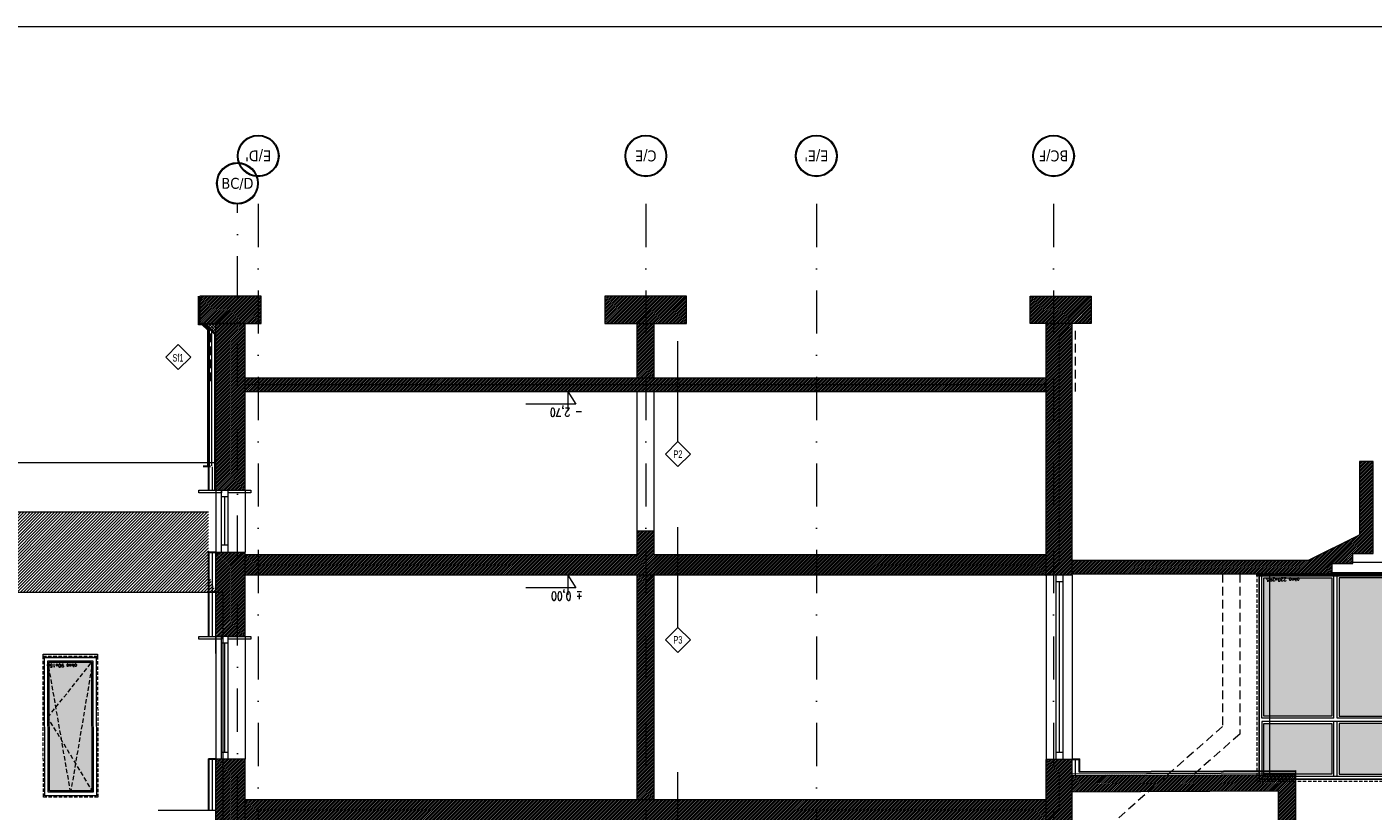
# Model space of a CAD drawing. Header units: millimetres. Extents: x -82287 to 177822, y -399756 to 0.
# Tile 217 of 228: x 60565 to 62543, y -204072 to -202920. Entities that reach past the tile are written whole.
import ezdxf
from ezdxf.enums import TextEntityAlignment as Align

# ---------------------------------------------------------------- set-up
doc = ezdxf.new("R2010")
doc.units = ezdxf.units.MM
doc.header["$MEASUREMENT"] = 0
for name, pattern in [('SUŁOSZOWA - PB 21 03$0$CACHE', [9.525, 6.35, -3.175]), ('SUŁOSZOWA - PB 21 03$0$CARKOVANA', [7.5, 5, -2.5]), ('SUŁOSZOWA - PB 21 03$0$DASHDOT', [25.4, 12.7, -6.35, 0, -6.35]), ('SUŁOSZOWA - PB 21 03$0$HIDDEN', [9.525, 6.35, -3.175])]:
    doc.linetypes.add(name, pattern=pattern)
doc.layers.add('FL_XREF', color=252, linetype='Continuous')
for name, color, linetype, lineweight in [('SUŁOSZOWA - PB 21 03$0$! opisy okien elewacja', 251, 'Continuous', 0), ('SUŁOSZOWA - PB 21 03$0$!! 0_ Istn-okna', 251, 'Continuous', 0), ('SUŁOSZOWA - PB 21 03$0$!! 0_ Istn-sciany', 251, 'Continuous', 0), ('SUŁOSZOWA - PB 21 03$0$!! 0_ Istn-widok', 251, 'Continuous', 0), ('SUŁOSZOWA - PB 21 03$0$!! 0_ Opis', 251, 'Continuous', 0), ('SUŁOSZOWA - PB 21 03$0$!! 0_ WIDOK ELEWACJA', 251, 'Continuous', 0), ('SUŁOSZOWA - PB 21 03$0$!! 0_Istn-cienka', 251, 'Continuous', 0), ('SUŁOSZOWA - PB 21 03$0$!! 0_Opis_pom', 251, 'Continuous', 0), ('SUŁOSZOWA - PB 21 03$0$!! 1  WYDZIELENIE PPOŻ', 251, 'Continuous', 0), ('SUŁOSZOWA - PB 21 03$0$!! 1_ tynk zewn  - nowy', 251, 'Continuous', 0), ('SUŁOSZOWA - PB 21 03$0$!! 1_ widok', 251, 'Continuous', 0), ('SUŁOSZOWA - PB 21 03$0$!! 1_Hatch dach', 251, 'Continuous', 0), ('SUŁOSZOWA - PB 21 03$0$!! 1_OPIS POM NOWE', 251, 'Continuous', 0), ('SUŁOSZOWA - PB 21 03$0$!! 2 _linia hydroizol', 251, 'Continuous', 0), ('SUŁOSZOWA - PB 21 03$0$!! 2_ NOWE UWARSTWIENIE', 251, 'Continuous', 0), ('SUŁOSZOWA - PB 21 03$0$!! 2_ remont Ocieplenie', 251, 'SUŁOSZOWA - PB 21 03$0$ZIGZAG', 0), ('SUŁOSZOWA - PB 21 03$0$!! 2_ELEWACJA COKÓŁ', 251, 'Continuous', 0), ('SUŁOSZOWA - PB 21 03$0$!! 2_Hatch dach', 251, 'Continuous', 0), ('SUŁOSZOWA - PB 21 03$0$!! 2_hatch istniejące', 251, 'Continuous', 0), ('SUŁOSZOWA - PB 21 03$0$!! 2_LEGENDA', 251, 'Continuous', 0), ('SUŁOSZOWA - PB 21 03$0$0-osie-liniA', 251, 'SUŁOSZOWA - PB 21 03$0$DASHDOT', 0), ('SUŁOSZOWA - PB 21 03$0$0-osie-tx', 251, 'Continuous', 0), ('SUŁOSZOWA - PB 21 03$0$0-rzedne-blok', 251, 'Continuous', 0), ('SUŁOSZOWA - PB 21 03$0$Hatch', 251, 'Continuous', 0), ('SUŁOSZOWA - PB 21 03$0$Istn-okna', 251, 'Continuous', 0)]:
    doc.layers.add(name, color=color, linetype=linetype, lineweight=lineweight)
doc.layers.add('SUŁOSZOWA - PB 21 03$0$!! 0_ramki', color=251, linetype='Continuous', lineweight=0, plot=False)
doc.layers.add('SUŁOSZOWA - PB 21 03$0$- zakres kosztorysu na remont sali gimnastycznej', color=251, linetype='Continuous', lineweight=0, plot=False)
doc.styles.add('SUŁOSZOWA - PB 21 03$0$ARIAL', font='tahoma.ttf')
doc.styles.add('SUŁOSZOWA - PB 21 03$0$ARIAL TEEN', font='arial.ttf')
doc.styles.add('SUŁOSZOWA - PB 21 03$0$DEUTSCH', font='SIMPLEX8')
doc.styles.add('SUŁOSZOWA - PB 21 03$0$TAHOMA', font='tahoma.ttf')
doc.styles.add('SUŁOSZOWA - PB 21 03$0$TXT', font='simplex.shx')
doc.linetypes.add('SUŁOSZOWA - PB 21 03$0$ZIGZAG', pattern='A,0.00254,-5.08,[131,ltypeshp.shx,S=5.08,R=0,X=-5.08,Y=0],-10.16,[131,ltypeshp.shx,S=5.08,R=180,X=5.08,Y=0],-5.08', length=20.32254)
pattern_1 = [(225, (57913.864, -203778.1074), (1.3470384, -1.3470384), [])]

# ---------------------------------------------------------------- blocks, each defined once
blk = doc.blocks.new('*U116')
h = blk.add_hatch(color=256)
edge = h.paths.add_edge_path()
edge.add_arc((0, 0), 30.6, 0, 360)
edge = h.paths.add_edge_path(flags=17)
edge.add_arc((0, 0), 29.4, 0, 360)
for radius in [30.6, 29.4]:
    blk.add_circle((0, 0), radius)
at = {"style": 'SUŁOSZOWA - PB 21 03$0$TAHOMA', "flags": 8}
blk.add_attdef('ANSICHTSNUMMER', text='', height=16, dxfattribs=at).set_placement((0, 0), align=Align.MIDDLE_CENTER)
blk = doc.blocks.new('SUŁOSZOWA - PB 21 03$0$BLOK OSIE DE')
at = {"layer": 'SUŁOSZOWA - PB 21 03$0$0-osie-liniA', "ltscale": 5}
for points in [[(60812.1, -212967.1), (60812.1, -211174.5)], [(60842.6, -211174.5), (60842.6, -212967.1)], [(61412.1, -211174.5), (61412.1, -212967.1)], [(61662.6, -211174.5), (61662.6, -212967.1)], [(62011.1, -211174.5), (62011.1, -212967.1)]]:
    blk.add_lwpolyline(points, dxfattribs=at)
at = {"layer": 'SUŁOSZOWA - PB 21 03$0$0-osie-tx'}
ref = blk.add_blockref('*U116', (60842.6, -211104), dxfattribs=at)
ref.add_attrib('ANSICHTSNUMMER', "E/D'", dxfattribs={"layer": '0', "height": 16, "rotation": 180, "style": 'SUŁOSZOWA - PB 21 03$0$TAHOMA', "flags": 8}).set_placement((60842.6, -211104), align=Align.MIDDLE_CENTER)
ref = blk.add_blockref('*U116', (61412.1, -211104), dxfattribs=at)
ref.add_attrib('ANSICHTSNUMMER', 'C/E', dxfattribs={"layer": '0', "height": 16, "rotation": 180, "style": 'SUŁOSZOWA - PB 21 03$0$TAHOMA', "flags": 8}).set_placement((61412.1, -211104), align=Align.MIDDLE_CENTER)
ref = blk.add_blockref('*U116', (61662.6, -211104), dxfattribs=at)
ref.add_attrib('ANSICHTSNUMMER', "E/E'", dxfattribs={"layer": '0', "height": 16, "rotation": 180, "style": 'SUŁOSZOWA - PB 21 03$0$TAHOMA', "flags": 8}).set_placement((61662.6, -211104), align=Align.MIDDLE_CENTER)
ref = blk.add_blockref('*U116', (62011.1, -211104), dxfattribs=at)
ref.add_attrib('ANSICHTSNUMMER', 'BC/F', dxfattribs={"layer": '0', "height": 16, "rotation": 180, "style": 'SUŁOSZOWA - PB 21 03$0$TAHOMA', "flags": 8}).set_placement((62011.1, -211104), align=Align.MIDDLE_CENTER)
ref = blk.add_blockref('*U116', (60812.1, -211144.3), dxfattribs=dict(at, rotation=180))
ref.add_attrib('ANSICHTSNUMMER', 'BC/D', dxfattribs={"layer": '0', "height": 16, "style": 'SUŁOSZOWA - PB 21 03$0$TAHOMA', "flags": 8}).set_placement((60812.1, -211144.3), align=Align.MIDDLE_CENTER)
blk = doc.blocks.new('SUŁOSZOWA - PB 21 03$0$okno 80x205')
at = {"layer": 'SUŁOSZOWA - PB 21 03$0$Hatch', "true_color": 0x575757}
h = blk.add_hatch(dxfattribs=at)
h.set_pattern_fill('DOTS', color=251)
h.set_pattern_definition([(0, (42015.5443, -214571.7308), (0.79375, 1.5875), [0, -1.5875])])
h.paths.add_polyline_path([(51656.4, -203161.6), (51718.4, -203161.6), (51718.9, -203350.6), (51656.9, -203350.6)])
at = {"layer": 'SUŁOSZOWA - PB 21 03$0$Hatch', "color": 251, "linetype": 'SUŁOSZOWA - PB 21 03$0$CACHE', "true_color": 0x575757}
for points in [[(51654.4, -203159.6), (51720.9, -203269.6), (51654.9, -203352.6)], [(51654.9, -203352.6), (51687.4, -203159.6), (51720.9, -203352.6)]]:
    blk.add_lwpolyline(points, dxfattribs=at)
at = {"layer": 'SUŁOSZOWA - PB 21 03$0$Istn-okna', "linetype": 'SUŁOSZOWA - PB 21 03$0$CARKOVANA', "lineweight": 5}
blk.add_lwpolyline([(51647.4, -203152.6), (51727.4, -203152.6), (51727.9, -203359.6), (51647.9, -203359.6)], close=True, dxfattribs=at)
at = {"layer": 'SUŁOSZOWA - PB 21 03$0$Istn-okna'}
for points in [[(51649.4, -203154.6), (51725.4, -203154.6), (51725.9, -203357.6), (51649.9, -203357.6)], [(51654.4, -203159.6), (51720.4, -203159.6), (51720.9, -203352.6), (51654.9, -203352.6)], [(51656.4, -203161.6), (51718.4, -203161.6), (51718.9, -203350.6), (51656.9, -203350.6)], [(51647.9, -203357.6), (51727.9, -203357.6), (51727.9, -203362.6), (51647.9, -203362.6)]]:
    blk.add_lwpolyline(points, close=True, dxfattribs=at)
at = {"insert": (51677.9, -203343.2), "char_height": 5, "attachment_point": 1, "style": 'SUŁOSZOWA - PB 21 03$0$TXT'}
blk.add_mtext_dynamic_manual_height_columns('okno 90x165', width=52.63, gutter_width=75, heights=[0], dxfattribs=at)
blk = doc.blocks.new('SUŁOSZOWA - PB 21 03$0$D_kota')
for p, q in [((8.7, 0), (8.7, 23)), ((-0.8, 15), (8.7, 15)), ((8.7, 0), (-0.8, 15))]:
    blk.add_line(p, q)
blk.add_lwpolyline([(-0.8, 15), (57.9, 15)])
at = {"style": 'SUŁOSZOWA - PB 21 03$0$DEUTSCH', "width": 0.8}
blk.add_attdef('POZ.ARCH', (7.3, 19.7), '', height=10, dxfattribs=at)
blk = doc.blocks.new('SUŁOSZOWA - PB 21 03$0$OKNODRZWI 220X295')
at = {"layer": 'SUŁOSZOWA - PB 21 03$0$!! 1_Hatch dach', "true_color": 0x575757}
h = blk.add_hatch(dxfattribs=at)
h.set_pattern_fill('DOTS', color=251, angle=360)
h.set_pattern_definition([(0, (0, 1691.0442), (0.79375, 1.5875), [0, -1.5875])])
h.paths.add_polyline_path([(75142.4, -202346.5), (75047.4, -202346.5), (75047.4, -202549.5), (75142.4, -202549.5)])
h.paths.add_polyline_path([(75253.4, -202346.5), (75153.4, -202346.5), (75153.4, -202549.5), (75253.4, -202549.5)])
h.paths.add_polyline_path([(75253.4, -202261), (75153.4, -202261), (75153.4, -202335.5), (75253.4, -202335.5)])
h.paths.add_polyline_path([(75142.4, -202261), (75047.4, -202261), (75047.4, -202335.5), (75142.4, -202335.5)])
h.paths.add_polyline_path([(75199.5, -202335.7), (75199.6, -202335.6), (75199.5, -202335.3)])
h = blk.add_hatch(dxfattribs=at)
h.set_pattern_fill('ANSI31', color=251, scale=0.05, angle=360)
h.set_pattern_definition([(45, (26489.86939, 35020.72664), (-0.11225320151, 0.11225320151), [])])
h.paths.add_polyline_path([(75037.4, -202552.5), (75263.4, -202552.5), (75263.4, -202555.5), (75037.4, -202555.5)])
blk.add_lwpolyline([(75260.4, -202254), (75040.4, -202254), (75040.4, -202552.5), (75260.4, -202552.5)], close=True)
at = {"layer": 'SUŁOSZOWA - PB 21 03$0$! opisy okien elewacja'}
for p in [(75040.4, -202499.5), (75040.4, -202548), (75040.4, -202552.5), (75246.4, -202552.5)]:
    blk.add_point(p, dxfattribs=at)
at = {"layer": 'SUŁOSZOWA - PB 21 03$0$!! 0_ Istn-okna', "linetype": 'SUŁOSZOWA - PB 21 03$0$CARKOVANA', "lineweight": 5}
blk.add_lwpolyline([(75037.4, -202555.5), (75263.4, -202555.5), (75263.4, -202251), (75037.4, -202251)], close=True, dxfattribs=at)
at = {"layer": 'SUŁOSZOWA - PB 21 03$0$!! 0_ Istn-okna'}
for points in [[(75040.4, -202552.5), (75260.4, -202552.5), (75260.4, -202254), (75040.4, -202254)], [(75044.4, -202338.5), (75256.4, -202338.5), (75256.4, -202258), (75044.4, -202258)], [(75142.4, -202261), (75047.4, -202261), (75047.4, -202335.5), (75142.4, -202335.5)], [(75153.4, -202261), (75253.4, -202261), (75253.4, -202335.5), (75153.4, -202335.5)], [(75142.4, -202346.5), (75047.4, -202346.5), (75047.4, -202549.5), (75142.4, -202549.5)], [(75153.4, -202346.5), (75253.4, -202346.5), (75253.4, -202549.5), (75153.4, -202549.5)], [(75037.4, -202552.5), (75263.4, -202552.5), (75263.4, -202555.5), (75037.4, -202555.5)]]:
    blk.add_lwpolyline(points, close=True, dxfattribs=at)
for points in [[(75145.4, -202258), (75145.4, -202338.5)], [(75150.4, -202258), (75150.4, -202338.5)], [(75044.4, -202338.5), (75145.4, -202338.5)], [(75150.4, -202338.5), (75256.4, -202338.5)], [(75044.4, -202343.5), (75145.4, -202343.5)], [(75044.4, -202343.5), (75044.4, -202552.5)], [(75145.4, -202343.5), (75145.4, -202552.5)], [(75150.4, -202343.5), (75256.4, -202343.5)], [(75150.4, -202343.5), (75150.4, -202552.5)], [(75256.4, -202343.5), (75256.4, -202552.5)]]:
    blk.add_lwpolyline(points, dxfattribs=at)
at = {"insert": (75200.8, -202544.5), "char_height": 5, "attachment_point": 1, "style": 'SUŁOSZOWA - PB 21 03$0$TXT'}
blk.add_mtext_dynamic_manual_height_columns('okno 220x295', width=87.931, gutter_width=75, heights=[0], dxfattribs=at)
blk = doc.blocks.new('SUŁOSZOWA - PB 21 03')
at = {"layer": 'SUŁOSZOWA - PB 21 03$0$!! 2_ remont Ocieplenie', "linetype": 'ByBlock', "ltscale": 0.55}
h = blk.add_hatch(dxfattribs=at)
h.set_pattern_fill('ANSI37', color=256, angle=-90)
h.set_pattern_definition([(315, (260351.1557, -146402.8592), (2.24506403, 2.24506403), []), (45, (260351.1557, -146402.8592), (-2.24506403, 2.24506403), [])])
h.paths.add_polyline_path([(60765.56735, -203408.10743), (60780.56735, -203408.10743), (60780.56735, -203423.10743)])
at = {"layer": 'SUŁOSZOWA - PB 21 03$0$!! 2_ELEWACJA COKÓŁ'}
h = blk.add_hatch(dxfattribs=at)
h.set_pattern_fill('ANSI31', color=250)
h.set_pattern_definition([(45, (8823.856, -25), (-2.24506403, 2.24506403), [])])
h.paths.add_polyline_path([(60769.56735, -203778.10743), (60769.56735, -203685.63192), (60434.56735, -203685.63192), (60434.56735, -203803.10743), (60780.56735, -203803.10743)])
at = {"layer": 'SUŁOSZOWA - PB 21 03$0$!! 2_Hatch dach'}
h = blk.add_hatch(dxfattribs=at)
h.set_pattern_fill('ANGLE', color=256)
h.set_pattern_definition([(180, (57913.864, -203778.1074), (-9e-16, -6.985), [5.08, -1.905]), (270, (57913.864, -203778.1074), (6.985, -1e-15), [5.08, -1.905])])
h.paths.add_polyline_path([(61424.56735, -203778.10743), (62000.06735, -203778.10743), (62000.06735, -203748.10743), (61424.56735, -203748.10743)])
at = {"layer": 'SUŁOSZOWA - PB 21 03$0$!! 2_hatch istniejące'}
h = blk.add_hatch(dxfattribs=at)
h.set_pattern_fill('ANSI31', color=256, scale=0.6)
h.set_pattern_definition(pattern_1)
h.paths.add_polyline_path([(60757.06735, -203408.10743), (60847.06735, -203408.10743), (60847.06735, -203368.10743), (60757.06735, -203368.10743)])
h.paths.add_polyline_path([(60780.56735, -203653.10743), (60823.56735, -203653.10743), (60823.56735, -203408.10743), (60780.56735, -203408.10743)])
h = blk.add_hatch(dxfattribs=at)
h.set_pattern_fill('ANSI31', color=256, scale=0.6)
h.set_pattern_definition(pattern_1)
h.paths.add_polyline_path([(61352.06735, -203408.10743), (61472.06735, -203408.10743), (61472.06735, -203368.10743), (61352.06735, -203368.10743)])
h.paths.add_polyline_path([(61399.56735, -203488.10743), (61424.56735, -203488.10743), (61424.56735, -203408.10743), (61399.56735, -203408.10743)])
h = blk.add_hatch(dxfattribs=at)
h.set_pattern_fill('ANSI31', color=256, scale=0.6)
h.set_pattern_definition(pattern_1)
h.paths.add_polyline_path([(62000.06735, -203778.10743), (62038.56735, -203778.10743), (62038.56735, -203408.10743), (62000.06735, -203408.10743)])
h.paths.add_polyline_path([(61976.56735, -203408.10743), (62066.56735, -203408.10743), (62066.56735, -203368.10743), (61976.56735, -203368.10743)])
h = blk.add_hatch(dxfattribs=at)
h.set_pattern_fill('ANSI31', color=256, scale=0.6)
h.set_pattern_definition(pattern_1)
h.paths.add_polyline_path([(60823.56735, -203508.10743), (62000.06735, -203508.10743), (62000.06735, -203488.10743), (60823.56735, -203488.10743)])
h = blk.add_hatch(dxfattribs=at)
h.set_pattern_fill('ANSI31', color=256, scale=0.6)
h.set_pattern_definition(pattern_1)
h.paths.add_polyline_path([(62038.56735, -203776.10743), (62420.56735, -203776.10743), (62420.56735, -203761.10743), (62450.56735, -203761.10743), (62450.56735, -203746.10743), (62480.56735, -203746.10743), (62480.56735, -203731.10743), (62480.56735, -203611.10743), (62460.56735, -203611.10743), (62460.56735, -203718.74675), (62385.84599, -203756.10743), (62038.56735, -203756.10743)])
h = blk.add_hatch(dxfattribs=at)
h.set_pattern_fill('ANSI31', color=256, scale=0.6)
h.set_pattern_definition(pattern_1)
h.paths.add_polyline_path([(60823.56735, -203778.10743), (62000.06735, -203778.10743), (62000.06735, -203748.10743), (61424.56735, -203748.10743), (61424.56735, -203713.10743), (61399.56735, -203713.10743), (61399.56735, -203748.10743), (60823.56735, -203748.10743)])
h = blk.add_hatch(dxfattribs=at)
h.set_pattern_fill('ANSI31', color=256, scale=0.6)
h.set_pattern_definition(pattern_1)
h.paths.add_polyline_path([(60780.56735, -203868.10743), (60823.56735, -203868.10743), (60823.56735, -203744.10743), (60780.56735, -203744.10743)])
h = blk.add_hatch(dxfattribs=at)
h.set_pattern_fill('ANSI31', color=256, scale=0.6)
h.set_pattern_definition(pattern_1)
h.paths.add_polyline_path([(61399.56735, -204108.10743), (61424.56735, -204108.10743), (61424.56735, -203778.10743), (61399.56735, -203778.10743)])
h = blk.add_hatch(dxfattribs=at)
h.set_pattern_fill('ANSI31', color=256, scale=0.6)
h.set_pattern_definition(pattern_1)
h.paths.add_polyline_path([(60780.56735, -204214.07238), (60805.0219, -204235.59238), (60805.0219, -204198.10495), (60823.56735, -204198.10495), (60823.56735, -204048.48464), (60780.56735, -204048.48464)])
h = blk.add_hatch(dxfattribs=at)
h.set_pattern_fill('ANSI31', color=256, scale=0.6)
h.set_pattern_definition(pattern_1)
h.paths.add_polyline_path([(62000.06735, -204138.60743), (62038.56735, -204138.60743), (62038.56735, -204049.10743), (62000.06735, -204049.10743)])
h = blk.add_hatch(dxfattribs=at)
h.set_pattern_fill('ANSI31', color=256, scale=0.6)
h.set_pattern_definition(pattern_1)
h.paths.add_polyline_path([(62038.56735, -204096.43337), (62341.44246, -204095.20918), (62341.56735, -204148.60743), (62366.56735, -204148.60743), (62366.56735, -204071.10743), (62038.56735, -204072.43317)])
h = blk.add_hatch(dxfattribs=at)
h.set_pattern_fill('ANSI31', color=256, scale=0.6)
h.set_pattern_definition(pattern_1)
h.paths.add_polyline_path([(60823.56735, -204138.10743), (62000.06735, -204138.10743), (62000.06735, -204108.10743), (60823.56735, -204108.10743)])
at = {"layer": 'SUŁOSZOWA - PB 21 03$0$!! 0_ Istn-okna'}
for points in [[(60755.4202, -203653.10743), (60788.56735, -203653.10743), (60788.56735, -203657.02266), (60755.4202, -203657.02266)], [(60798.56735, -203653.10743), (60831.7145, -203653.10743), (60831.7145, -203657.02266), (60798.56735, -203657.02266)], [(60755.4202, -203868.10743), (60788.56735, -203868.10743), (60788.56735, -203872.02266), (60755.4202, -203872.02266)], [(60798.56735, -203868.10743), (60831.7145, -203868.10743), (60831.7145, -203872.02266), (60798.56735, -203872.02266)]]:
    blk.add_lwpolyline(points, close=True, dxfattribs=at)
for points in [[(60788.56735, -203744.10743), (60788.56735, -203653.10743)], [(60798.56735, -203663.10743), (60788.56735, -203663.10743)], [(60793.56735, -203734.10743), (60793.56735, -203663.10743)], [(60798.56735, -203744.10743), (60798.56735, -203653.10743)], [(60798.56735, -203734.10743), (60788.56735, -203734.10743)], [(62015.06735, -204048.60743), (62015.06735, -203778.10743)], [(62025.06735, -204048.60743), (62025.06735, -203778.10743)], [(62025.06735, -203788.10743), (62015.06735, -203788.10743)], [(62020.06735, -204038.60743), (62020.06735, -203788.10743)], [(60788.56735, -204048.48464), (60788.56735, -203868.10743)], [(60798.56735, -203878.10743), (60788.56735, -203878.10743)], [(60793.56735, -204038.48464), (60793.56735, -203878.10743)], [(60798.56735, -204048.48464), (60798.56735, -203868.10743)], [(60798.56735, -204038.48464), (60788.56735, -204038.48464)], [(62025.06735, -204038.60743), (62015.06735, -204038.60743)]]:
    blk.add_lwpolyline(points, dxfattribs=at)
at = {"layer": 'SUŁOSZOWA - PB 21 03$0$!! 0_ Istn-sciany'}
for points in [[(60757.06735, -203408.10743), (60847.06735, -203408.10743), (60847.06735, -203368.10743), (60757.06735, -203368.10743)], [(61352.06735, -203408.10743), (61472.06735, -203408.10743), (61472.06735, -203368.10743), (61352.06735, -203368.10743)], [(62066.56735, -203408.10743), (61976.56735, -203408.10743), (61976.56735, -203368.10743), (62066.56735, -203368.10743)]]:
    blk.add_lwpolyline(points, close=True, dxfattribs=at)
for points in [[(60780.56735, -203653.10743), (60780.56735, -203408.10743)], [(60823.56735, -203408.10743), (60780.56735, -203408.10743)], [(60823.56735, -203653.10743), (60823.56735, -203408.10743)], [(61399.56735, -203408.10743), (61424.56735, -203408.10743)], [(61399.56735, -203488.10743), (61399.56735, -203408.10743)], [(61424.56735, -203488.10743), (61424.56735, -203408.10743)], [(62000.06735, -203778.10743), (62000.06735, -203408.10743)], [(62038.56735, -203778.10743), (62038.56735, -203408.10743)], [(60823.56735, -203488.10743), (62000.06735, -203488.10743)], [(60823.56735, -203508.10743), (62000.06735, -203508.10743)], [(60780.56735, -203613.10743), (60262.95518, -203613.10743)], [(62480.56735, -203731.10743), (62480.56735, -203611.10743), (62460.56735, -203611.10743), (62460.56735, -203718.74675)], [(60780.56735, -203653.10743), (60823.56735, -203653.10743)], [(61399.56735, -203713.10743), (61424.56735, -203713.10743)], [(61399.56735, -203748.10743), (61399.56735, -203713.10743)], [(61424.56735, -203748.10743), (61424.56735, -203713.10743)], [(62385.84599, -203756.10743), (62460.56735, -203718.74675)], [(60780.56735, -203744.10743), (60823.56735, -203744.10743)], [(60780.56735, -203868.10743), (60780.56735, -203744.10743)], [(60823.56735, -203868.10743), (60823.56735, -203744.10743)], [(62420.56735, -203776.10743), (62420.56735, -203761.10743), (62450.56735, -203761.10743), (62450.56735, -203746.10743), (62480.56735, -203746.10743), (62480.56735, -203731.10743)], [(61399.56735, -203748.10743), (60823.56735, -203748.10743)], [(62000.06735, -203748.10743), (61424.56735, -203748.10743)], [(62038.56735, -203756.10743), (62385.84599, -203756.10743)], [(62000.06735, -203778.10743), (60823.56735, -203778.10743)], [(61399.56735, -204108.10743), (61399.56735, -203778.10743)], [(61424.56735, -204108.10743), (61424.56735, -203778.10743)], [(62038.56735, -203778.10743), (62000.06735, -203778.10743)], [(62038.56735, -203776.10743), (62420.56735, -203776.10743)], [(60823.56735, -203868.10743), (60780.56735, -203868.10743)], [(60823.56735, -204048.48464), (60780.56735, -204048.48464)], [(60780.56735, -204214.07238), (60780.56735, -204049.10743)], [(60780.56735, -204214.07238), (60780.56735, -204049.10743)], [(60780.56735, -204214.07238), (60780.56735, -204049.10743)], [(60823.56735, -204198.10495), (60823.56735, -204049.10743)], [(62038.56735, -204049.10743), (62000.06735, -204049.10743)], [(62000.06735, -204138.60743), (62000.06735, -204049.10743)], [(62038.56735, -204138.60743), (62038.56735, -204049.10743)], [(62038.56735, -204072.43317), (62366.56735, -204071.10743)], [(62366.56735, -204071.10743), (62366.56735, -204148.60743), (62354.56735, -204148.60743)], [(62038.56735, -204096.43337), (62341.44246, -204095.20918)], [(62366.56735, -204148.60743), (62341.56735, -204148.60743), (62341.44246, -204095.20918)], [(62366.56735, -204083.10753), (62366.61585, -204083.10734)], [(62366.56735, -204091.10764), (62366.65754, -204091.10723)], [(62000.06735, -204108.10743), (60824.56735, -204108.10743)]]:
    blk.add_lwpolyline(points, dxfattribs=at)
at = {"layer": 'SUŁOSZOWA - PB 21 03$0$!! 0_ Istn-widok'}
for points in [[(61399.56735, -203713.10743), (61399.56735, -203508.10743)], [(61424.56735, -203713.10743), (61424.56735, -203508.10743)], [(60780.56735, -203653.10743), (60780.56735, -203744.10743)], [(60823.56735, -203653.10743), (60823.56735, -203744.10743)], [(62000.06735, -203778.10743), (62000.06735, -204049.10743)], [(62038.56735, -203778.10743), (62038.56735, -204048.10743)], [(62328.56735, -203776.10743), (62328.56735, -204071.26103)], [(60780.56735, -203868.10743), (60780.56735, -204048.48464)], [(60823.56735, -203868.10743), (60823.56735, -204048.48464)], [(60780.56735, -204123.75954), (60695.56735, -204123.75954)]]:
    blk.add_lwpolyline(points, dxfattribs=at)
at = {"layer": 'SUŁOSZOWA - PB 21 03$0$!! 0_ Opis'}
for p, q in [((61459.23946, -203581.85743), (61459.23946, -203434.35743)), ((61459.23946, -203854.88016), (61459.23946, -203707.38016)), ((61459.23946, -204214.88016), (61459.23946, -204067.38016))]:
    blk.add_line(p, q, dxfattribs=at)
for points in [[(60743.43667, -203457.5988), (60725.05189, -203475.98358), (60706.66711, -203457.5988), (60725.05189, -203439.21402)], [(61459.23946, -203581.85743), (61477.62424, -203600.24221), (61459.23946, -203618.62699), (61440.85468, -203600.24221)], [(61459.23946, -203854.88016), (61477.62424, -203873.26494), (61459.23946, -203891.64972), (61440.85468, -203873.26494)]]:
    blk.add_lwpolyline(points, close=True, dxfattribs=at)
at = {"layer": 'SUŁOSZOWA - PB 21 03$0$!! 0_ WIDOK ELEWACJA'}
for points in [[(60434.56735, -203803.10743), (60790.56735, -203803.10743)], [(60790.56735, -203803.10743), (60790.56735, -205115.39)], [(60780.56735, -203893.10743), (60780.56735, -203868.10743)]]:
    blk.add_lwpolyline(points, dxfattribs=at)
at = {"layer": 'SUŁOSZOWA - PB 21 03$0$!! 0_Istn-cienka', "linetype": 'SUŁOSZOWA - PB 21 03$0$HIDDEN', "ltscale": 2}
for points in [[(60772.56735, -203493.10743), (60772.56735, -203418.10743)], [(62043.56735, -203508.10743), (62043.56735, -203418.10743)], [(62259.56735, -203776.10743), (62259.56735, -204000.32578), (62072.56735, -204164.88578)], [(62284.56735, -203776.10743), (62284.56735, -204011.62743), (62216.28619, -204071.71485)]]:
    blk.add_lwpolyline(points, dxfattribs=at)
at = {"layer": 'SUŁOSZOWA - PB 21 03$0$!! 0_ramki'}
blk.add_lwpolyline([(57423.43585, -205278.37862), (64626.72452, -205278.37862), (64599.09384, -202972.5386), (57395.80517, -202972.5386)], close=True, dxfattribs=at)
at = {"layer": 'SUŁOSZOWA - PB 21 03$0$!! 1  WYDZIELENIE PPOŻ'}
for points in [[(62420.56735, -203774.10743), (62610.06735, -203774.10743), (62610.06735, -203729.10743)], [(62450.56735, -203759.10743), (62610.06735, -203759.10743)]]:
    blk.add_lwpolyline(points, dxfattribs=at)
at = {"layer": 'SUŁOSZOWA - PB 21 03$0$!! 1_ tynk zewn  - nowy'}
for points in [[(60772.56735, -203618.10743), (60761.56735, -203618.10743)], [(60772.56735, -203619.10743), (60761.56735, -203619.10743)], [(60769.56735, -203653.10743), (60769.56735, -203618.10743)], [(60770.56735, -203653.10743), (60770.56735, -203618.10743)], [(60769.56735, -203868.10743), (60769.56735, -203744.10743)], [(60780.56735, -203744.10743), (60769.56735, -203744.10743)], [(60780.56735, -203745.10743), (60769.56735, -203745.10743)], [(60770.56735, -203868.10743), (60770.56735, -203744.10743)], [(60769.56735, -204123.75954), (60769.56735, -204048.10743)], [(60780.56735, -204048.10743), (60769.56735, -204048.10743)], [(60780.56735, -204049.10743), (60769.56735, -204049.10743)], [(60770.56735, -204123.75954), (60770.56735, -204048.10743)], [(62038.56735, -204048.10743), (62049.56735, -204048.10743)], [(62038.56735, -204049.10743), (62049.56735, -204049.10743)], [(62048.56735, -204067.39271), (62048.56735, -204048.10743)], [(62049.56735, -204066.38866), (62049.56735, -204048.10743)], [(62048.56735, -204066.3927), (62366.5431, -204065.10748)], [(62048.56735, -204067.39271), (62366.54714, -204066.10748)], [(62366.5431, -204065.10748), (62366.56735, -204071.10743)]]:
    blk.add_lwpolyline(points, dxfattribs=at)
at = {"layer": 'SUŁOSZOWA - PB 21 03$0$!! 1_ widok'}
blk.add_lwpolyline([(60769.56735, -203685.63192), (60434.56735, -203685.63192)], dxfattribs=at)
at = {"layer": 'SUŁOSZOWA - PB 21 03$0$!! 2 _linia hydroizol'}
for points in [[(60768.56735, -203617.60743), (60768.56735, -203418.1785), (60760.49628, -203410.10743), (60755.06735, -203410.10743), (60755.06735, -203368.10743)], [(60761.32471, -203408.10743), (60757.06735, -203408.10743), (60757.06735, -203368.10743)], [(60761.32471, -203408.10743), (60770.56735, -203417.35007), (60770.56735, -203617.60743)], [(60762.73892, -203408.10743), (60778.56735, -203423.93586), (60778.56735, -203653.10743)], [(60765.56735, -203408.10743), (60780.56735, -203423.10743)]]:
    blk.add_lwpolyline(points, dxfattribs=at)
at = {"layer": 'SUŁOSZOWA - PB 21 03$0$!! 2 _linia hydroizol', "linetype": 'SUŁOSZOWA - PB 21 03$0$CACHE', "const_width": 1.5}
for points in [[(60769.56735, -203617.60743), (60769.56735, -203417.76429), (60760.9105, -203409.10743), (60756.06735, -203409.10743), (60756.06735, -203368.10743)], [(60764.15314, -203408.10743), (60779.56735, -203423.52165), (60779.56735, -203653.22029)]]:
    blk.add_lwpolyline(points, dxfattribs=at)
at = {"layer": 'SUŁOSZOWA - PB 21 03$0$!! 2 _linia hydroizol', "const_width": 0.2}
blk.add_lwpolyline([(60778.06735, -203653.10743), (60778.06735, -203618.10743), (60768.06735, -203618.10743), (60768.06735, -203614.7158)], dxfattribs=at)
at = {"layer": 'SUŁOSZOWA - PB 21 03$0$!! 2_ NOWE UWARSTWIENIE'}
blk.add_lwpolyline([(60823.56735, -203498.10743), (62000.06735, -203498.10743)], dxfattribs=at)
at = {"layer": 'SUŁOSZOWA - PB 21 03$0$!! 2_ remont Ocieplenie', "linetype": 'SUŁOSZOWA - PB 21 03$0$ZIGZAG', "ltscale": 0.55}
blk.add_lwpolyline([(60774.06735, -203419.43586), (60774.06735, -203617.60743)], dxfattribs=at)
at = {"layer": 'SUŁOSZOWA - PB 21 03$0$!! 2_ remont Ocieplenie', "linetype": 'SUŁOSZOWA - PB 21 03$0$ZIGZAG', "ltscale": 0.75}
for points in [[(60775.56735, -203653.10743), (60775.56735, -203619.10743)], [(60775.56735, -203868.10743), (60775.56735, -203745.10743)], [(60775.56735, -204123.75954), (60775.56735, -204049.10743)], [(62043.56735, -204072.41296), (62043.56735, -204049.10743)]]:
    blk.add_lwpolyline(points, dxfattribs=at)
at = {"layer": 'SUŁOSZOWA - PB 21 03$0$!! 2_ remont Ocieplenie', "linetype": 'SUŁOSZOWA - PB 21 03$0$ZIGZAG', "ltscale": 0.35}
blk.add_lwpolyline([(62038.55724, -204069.93319), (62366.55724, -204068.60745)], dxfattribs=at)
at = {"layer": 'SUŁOSZOWA - PB 21 03$0$!! 2_LEGENDA'}
blk.add_lwpolyline([(60777.56735, -203653.10743), (60780.56735, -203653.10743)], dxfattribs=at)
at = {"layer": 'SUŁOSZOWA - PB 21 03$0$0-rzedne-blok'}
blk.add_line((61210.83923, -203508.10743), (61357.63479, -203508.10743), dxfattribs=at)
blk.add_lwpolyline([(61357.63479, -203778.10743), (61210.83923, -203778.10743)], dxfattribs=at)
blk.add_blockref('SUŁOSZOWA - PB 21 03$0$BLOK OSIE DE', (0, 7941.93976))
at = {"rotation": 180}
blk.add_blockref('SUŁOSZOWA - PB 21 03$0$OKNODRZWI 220X295', (137573.36955, -406331.64655), dxfattribs=at)
at = {"layer": 'SUŁOSZOWA - PB 21 03$0$- zakres kosztorysu na remont sali gimnastycznej', "rotation": 180}
blk.add_blockref('SUŁOSZOWA - PB 21 03$0$okno 80x205', (112254.46635, -407256.7198), dxfattribs=at)
at = {"layer": 'SUŁOSZOWA - PB 21 03$0$0-rzedne-blok'}
ref = blk.add_blockref('SUŁOSZOWA - PB 21 03$0$D_kota', (61308.31447, -203508.10743), dxfattribs=dict(at, xscale=1.250000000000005, yscale=1.250000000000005, zscale=1.250000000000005, rotation=180))
ref.add_attrib('POZ.ARCH', '- 2,70  ', (61319.13978, -203532.68738), dxfattribs={"layer": '0', "height": 12.5, "rotation": 180, "style": 'SUŁOSZOWA - PB 21 03$0$DEUTSCH', "width": 0.8})
ref = blk.add_blockref('SUŁOSZOWA - PB 21 03$0$D_kota', (61308.31447, -203778.10743), dxfattribs=dict(at, xscale=1.250000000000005, yscale=1.250000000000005, zscale=1.250000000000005, rotation=180))
ref.add_attrib('POZ.ARCH', '%%p 0,00  ', (61319.13978, -203802.68738), dxfattribs={"layer": '0', "height": 12.5, "rotation": 180, "style": 'SUŁOSZOWA - PB 21 03$0$DEUTSCH', "width": 0.8})
at = {"layer": 'SUŁOSZOWA - PB 21 03$0$!! 0_ Opis', "style": 'SUŁOSZOWA - PB 21 03$0$ARIAL TEEN', "width": 0.7}
for s, p in [('Sf1', (60724.7232, -203458.69949)), ('P2', (61459.23946, -203600.28723)), ('P3', (61459.23946, -203873.11487))]:
    blk.add_text(s, height=11, dxfattribs=at).set_placement(p, align=Align.MIDDLE_CENTER)
at = {"layer": 'SUŁOSZOWA - PB 21 03$0$!! 0_Opis_pom', "ltscale": 0.7, "style": 'SUŁOSZOWA - PB 21 03$0$ARIAL'}
for tag, p in [('B0,19', (52679.2094, -194257.55204)), ('B2,12', (73342.49259, -194413.89249)), ('B2,14', (73874.0461, -194402.0887)), ('B1,21', (60405.50261, -194427.18207)), ('A1,16', (59129.54925, -194448.08429)), ('B1/17', (59524.53699, -194450.37428)), ('B1,19', (59914.81903, -194448.15658)), ('1,22', (60947.33929, -194456.1144)), ('1,23', (61575.22173, -194450.37428)), ('B2,11', (73069.01144, -194438.89383)), ('B2,16', (75195.07765, -194441.83446)), ('B0,15', (51514.15008, -194461.8073)), ('A1,1', (58808.06672, -194460.94161)), ('B1,18', (59715.51745, -194473.87108)), ('B2,17', (75506.7465, -194471.3759)), ('B2,19.1', (76701.67035, -194466.03695)), ('B3,7', (87459.81312, -194465.07097)), ('B3,3', (88235.73906, -194465.79732)), ('B0,18', (52071.43815, -194478.40179)), ('B1,20', (60198.53687, -194490.17374)), ('B2,10', (72728.63362, -194489.37283)), ('B2,15', (74566.38885, -194487.81114)), ('B3,6', (86826.65132, -194483.15512)), ('B3,8', (90006.66539, -194478.47972)), ('A0,6', (49094.40602, -194505.72387)), ('A1,6', (58565.96262, -194514.50753)), ('A2,5', (72452.45009, -194505.90583)), ('B2,13', (73649.91716, -194500.01242)), ('A0,5', (49399.71914, -194533.19455)), ('A0,4', (49692.81919, -194517.93289)), ('A0,3', (49906.53818, -194524.03766)), ('B0,20', (53125.45224, -194527.8835)), ('B0,21', (53847.26622, -194535.08002)), ('B0,22', (54187.56644, -194519.04308)), ('B1,1', (61908.24378, -194515.48656)), ('B1,3', (62229.35503, -194604.49851)), ('B2,18', (75922.43604, -194612.23635)), ('B2,19', (77152.69039, -194617.53776)), ('A3,4', (85509.27934, -194642.47136)), ('B0,24B', (54824.42896, -194684.26784)), ('B1,4', (63476.45184, -194691.11207)), ('B0,13', (50367.63944, -194706.5583)), ('B0,16', (51457.40872, -194704.43091)), ('B0,17', (51897.58569, -194706.77195)), ('A2,4', (71695.75649, -194707.44268)), ('A1,5', (58149.22649, -194724.80163)), ('A2.1', (72371.45884, -194731.56251)), ('B0,23', (54542.05776, -194742.93939)), ('A1,2', (58744.42262, -194746.622)), ('B1,2D', (60756.29674, -194750.92727)), ('B0,14', (50962.60809, -194789.06568)), ('A1,15', (59129.54925, -194780.73348)), ('B1,4', (63483.03852, -194791.04365)), ('A3.1', (86079.08704, -194786.62422)), ('A0,2', (49295.91259, -194810.95246)), ('B0,7', (52851.95551, -194845.56115)), ('B1,2B', (62374.83512, -194841.86715)), ('B2.7', (74548.27897, -194836.12781)), ('B3,2', (89035.72921, -194837.99287)), ('B1,2A', (61803.35407, -194869.27513)), ('B0,8', (51561.38742, -194890.27848)), ('A1,3', (58810.05243, -195008.83917)), ('A3.2', (86016.50296, -195004.88875)), ('A0,1', (49914.27925, -195025.82804)), ('A0,10', (49695.87246, -195042.9259)), ('B0,17', (51225.06492, -195049.74007)), ('B0,6', (52110.41055, -195069.39267)), ('B2.2', (74976.1855, -195068.47988)), ('A0,7', (49042.50308, -195082.6056)), ('B1,8', (61403.63433, -195071.25189)), ('A2.2', (72371.45884, -195070.78713)), ('B3,11', (88623.94853, -195099.23575)), ('B3,4', (87612.56208, -195132.78192)), ('B3,5', (86839.47632, -195174.05241)), ('B0,12', (50313.60595, -195207.52936)), ('B0,11', (50726.178, -195219.06638)), ('B3,10', (89778.42161, -195220.68871)), ('B0,24A', (54359.17011, -195245.97867)), ('B1,6', (63686.26823, -195231.3997)), ('B0,10', (51476.34179, -195259.44699)), ('A1,4', (58093.66276, -195250.96213)), ('B3,9', (90479.74099, -195260.18621)), ('A0,11', (49643.96951, -195271.84772)), ('B1,14', (59332.54805, -195280.73534)), ('A0,8', (49042.50308, -195293.21363)), ('B0,9', (51798.4912, -195291.17482)), ('B2,21', (75970.16114, -195290.81005)), ('B0,3', (52068.59538, -195319.60465)), ('B1,13', (60186.62513, -195314.46953)), ('B1,10', (60892.94126, -195319.45825)), ('B1,5', (63419.22943, -195317.21026)), ('A2.3', (71832.37045, -195318.78232)), ('B2,9', (73175.51251, -195317.21162)), ('B2,4', (74493.5947, -195318.7733)), ('B2,3', (74674.2815, -195319.28036)), ('A3,3', (85569.83931, -195318.78232)), ('B1,9', (61058.12383, -195344.48743)), ('B2,8', (73894.209, -195338.18956)), ('B2,20', (77211.021, -195343.82367)), ('B3,1', (88723.65615, -195329.98594)), ('B0,2', (52227.2348, -195357.98297)), ('B2.1', (75304.74121, -195348.36327)), ('B1,2C', (61827.40698, -195369.02625)), ('B1,7', (62134.52151, -195372.05069)), ('B0,1', (53061.17304, -195403.85659)), ('A0,9', (49001.50444, -195413.15723)), ('A0,12', (49689.76592, -195485.50737)), ('B0,4', (52224.78303, -195500.96352)), ('B1,11', (61050.00078, -195512.89565)), ('B2,5', (74686.48999, -195507.24036)), ('B1,12', (60864.00751, -195544.00738)), ('B0,5', (52066.14362, -195556.83806)), ('B2,6', (74499.29165, -195549.55175)), ('C2,2', (74812.78942, -195865.8959)), ('C1,3', (61091.58871, -195973.27844)), ('C0,2A', (52278.30875, -196050.48297)), ('C0,1', (52808.36775, -196132.34208)), ('C1,2', (61690.27405, -196439.72387)), ('C1,1', (62060.59754, -196465.28533)), ('C3,1', (88979.71614, -196545.67785)), ('C0,2B', (53028.88223, -196668.8019)), ('C1,4', (61008.68123, -196686.32122)), ('C2,1', (75334.65984, -196786.2197)), ('C2,3', (74834.65119, -196933.26657)), ('C1,5', (61062.7252, -196991.42453)), ('C1,10', (62127.38542, -196998.81344)), ('C1,9', (62147.33751, -197289.53424)), ('C0,3', (52181.98562, -197341.92176)), ('C1,6', (61131.41824, -197329.69535)), ('C0,4', (52345.96562, -197596.60561)), ('D1,1', (73931.12245, -197584.03121)), ('D0,18', (60296.49264, -197617.95269)), ('C2,4', (75243.70451, -197663.89)), ('D0,7', (59141.53804, -197722.84718)), ('C1,7', (61222.2575, -197737.18052)), ('D0,3', (59562.25866, -197751.14316)), ('D0,17', (60701.16801, -197741.44864)), ('D1,6', (72757.78643, -197751.22612)), ('D1,4', (73157.19908, -197744.29721)), ('D0,6', (58741.71849, -197802.61699)), ('D0,10', (58357.73602, -197820.93991)), ('D,09', (59195.67196, -197881.51243)), ('C0,5', (52269.72696, -197902.4362)), ('C0,6', (52872.93793, -197917.07354)), ('D0,2', (59943.06082, -197917.06725)), ('D0,16', (60721.3534, -197935.2949)), ('D1,3', (73475.28953, -197924.29875)), ('D0,8', (59058.9008, -197963.64925)), ('D0,5', (59448.52586, -197969.8061)), ('C2,5', (74555.08284, -197988.7886)), ('D1,5', (73291.61607, -197999.29956)), ('D0,4', (59655.02693, -198042.2589)), ('D0,15', (60692.12223, -198127.4643)), ('D0,1', (59931.33074, -198173.12806)), ('D1,2', (73578.07819, -198172.30068)), ('D0,11', (58161.27105, -198211.45823)), ('D0,12', (58250.99458, -198537.17631)), ('D0,13', (58250.99458, -198764.99605)), ('D1,7', (71854.87376, -198786.88467)), ('D0,14', (59130.08589, -198795.3373)), ('D1,8', (71715.35366, -199212.44512))]:
    blk.add_attdef(tag, text='', height=11.968, dxfattribs=at).set_placement(p, align=Align.MIDDLE_CENTER)
at = {"layer": 'SUŁOSZOWA - PB 21 03$0$!! 1_OPIS POM NOWE', "style": 'SUŁOSZOWA - PB 21 03$0$ARIAL'}
for tag, p in [('C1.7A', (61271.6179, -197538.30303)), ('C2.5B', (74970.66097, -197546.70728)), ('C2,5C', (74903.71123, -197659.13664)), ('C2.4', (75374.07862, -197726.11453)), ('D1,2B', (74322.25834, -197791.43247)), ('C1.7C', (61260.26049, -197811.38428)), ('C1.8B', (61588.27341, -197817.62151)), ('C1.8A', (61884.42005, -197818.94854)), ('C1.7B', (61322.12354, -197933.89849)), ('C2,5A', (74943.41937, -197993.49482)), ('E1.2', (62164.78326, -198139.98688)), ('E1.5E', (62692.10372, -198153.27854)), ('D1,2C', (73419.9359, -198156.57844)), ('D1,2A', (74280.17915, -198172.30068)), ('E2.9', (75361.45041, -198161.88904)), ('E2.7', (76022.45692, -198162.26272)), ('E3.1', (88990.58975, -198158.87886)), ('E1.1', (61330.46191, -198191.9806)), ('E1.5D', (62993.60773, -198185.416)), ('E1.5C', (63016.9343, -198246.3437)), ('E1.5B', (63264.15117, -198307.8661)), ('E3.2', (88781.41347, -198385.24275)), ('E1.6', (61022.6264, -198421.00827)), ('E2.2', (74782.75417, -198427.85813)), ('E2.8', (75757.29014, -198437.09188)), ('E2.6', (76531.8031, -198444.40756)), ('E3.4', (89392.22607, -198450.03942)), ('E1.5A', (63049.47589, -198456.39852)), ('E1.5F', (62736.15118, -198589.14592)), ('E1.5G', (62892.39981, -198586.12622)), ('E1,4', (61888.25021, -198652.6996)), ('E2.1', (75803.99631, -198697.05773)), ('E1.5L', (63297.7633, -198733.65678)), ('E1.3', (61058.5992, -198806.28147)), ('E1.5H', (62893.53005, -198830.01758)), ('E2,3', (74778.52304, -198843.9541)), ('E3.3', (89150.95684, -198867.32581)), ('E1.5K', (63266.15427, -198904.67789)), ('E1.5I', (62723.74907, -199005.87002)), ('E2.4', (75135.87669, -199083.20857)), ('E2.5', (76615.04061, -199164.91143)), ('E1.5J', (63204.25187, -199215.697))]:
    blk.add_attdef(tag, text='', height=11.968, dxfattribs=at).set_placement(p, align=Align.MIDDLE_CENTER)

msp = doc.modelspace()

# ---------------------------------------------------------------- block references
at = {"layer": 'FL_XREF'}
msp.add_blockref('SUŁOSZOWA - PB 21 03', (62.3, 52.9), dxfattribs=at)

doc.saveas('drawing.dxf')
